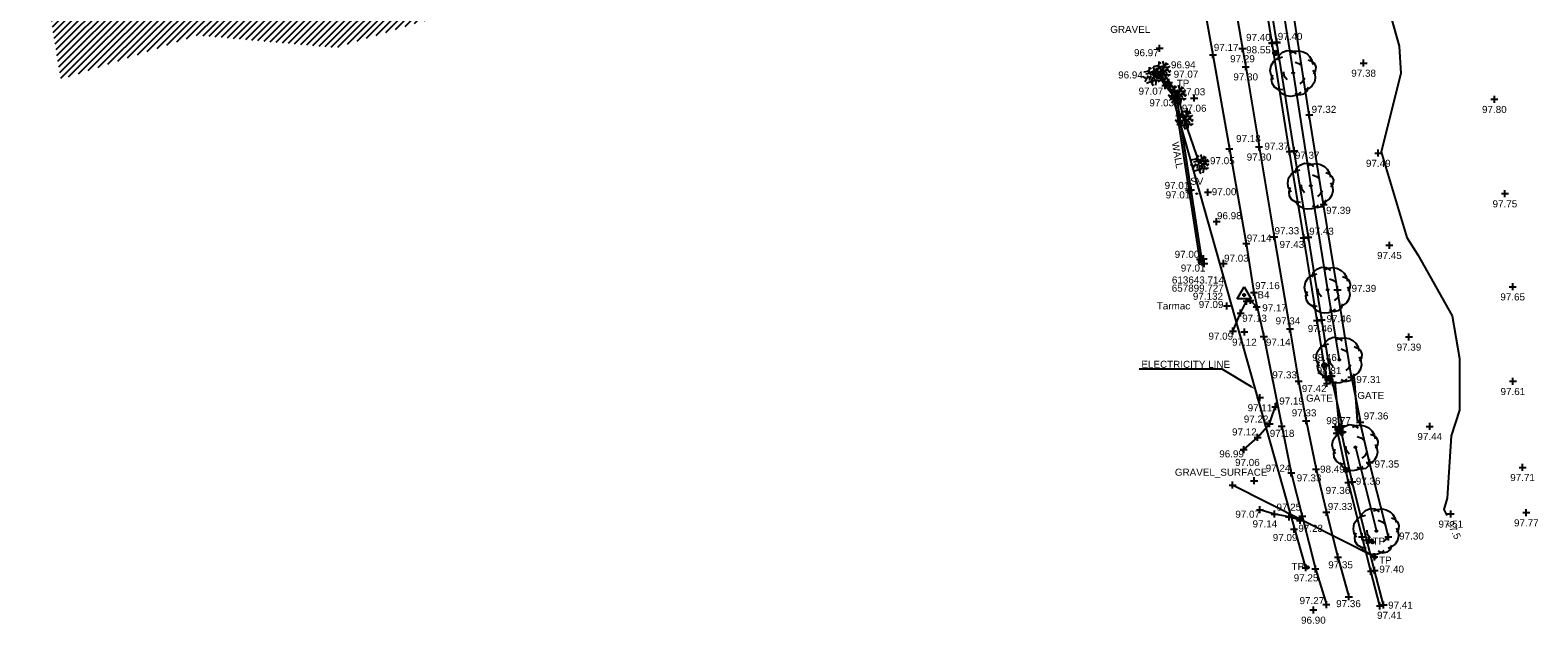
# Model space of a CAD drawing. Header units: metres. Extents: x 610185 to 614128, y 655663 to 660921.
# Tile 81 of 94: x 613515 to 613675, y 657865 to 657928. Entities that reach past the tile are written whole.
import ezdxf
from ezdxf import colors
from ezdxf.entities.mleader import LeaderData, LeaderLine
from ezdxf.enums import TextEntityAlignment as Align
from ezdxf.math import Vec2, Vec3

# ---------------------------------------------------------------- set-up
doc = ezdxf.new("R2010")
doc.units = ezdxf.units.M
doc.header["$MEASUREMENT"] = 0
doc.linetypes.add('CENTER', pattern=[50.8, 31.75, -6.35, 6.35, -6.35])
doc.linetypes.add('DASHED', pattern=[19.05, 12.7, -6.35])
for name, color, linetype in [('3D_FENCE_ELEVATION', 7, 'Continuous'), ('3D_FENCE_LINE', 7, 'FENCELINE1'), ('3D_FENCE_SYMBOL', 7, 'Continuous'), ('3D_WALL_ELEVATION', 7, 'Continuous'), ('3D_WALL_LINE', 7, 'Continuous'), ('3D_WALL_SYMBOL', 7, 'Continuous'), ('BUILDING_HATCH', 252, 'Continuous'), ('CONTOUR_ELEVATION', 56, 'Continuous'), ('CONTOUR_MJR', 34, 'Continuous'), ('CONTOUR_MJR_LABELS', 56, 'Continuous'), ('CONTOUR_SYMBOL', 56, 'Continuous'), ('CONTROL_ID', 1, 'Continuous'), ('CONTROL_SYMBOL', 1, 'Continuous'), ('CONTROL_XYZ', 1, 'Continuous'), ('DETAIL_DES', 250, 'Continuous'), ('GATE_CODE', 251, 'Continuous'), ('GATE_SYMBOL', 251, 'Continuous'), ('HEDGE_LINE', 93, 'Continuous'), ('HEDGE_SYMBOL', 93, 'Continuous'), ('HELP_POINT', 250, 'Continuous'), ('METAL_SPOTHEIGHT_ELEVATION', 250, 'Continuous'), ('METAL_SPOTHEIGHT_SYMBOL', 250, 'Continuous'), ('OVERHEAD_WIRE_LINE', 20, 'OVERHEADWIRE'), ('OVERHEAD_WIRE_SYMBOL', 20, 'CENTER'), ('ROAD_ELEVATION', 7, 'Continuous'), ('ROAD_LINE', 7, 'Continuous'), ('ROAD_SYMBOL', 7, 'Continuous'), ('STOP_VALVE_CODE', 142, 'Continuous'), ('STOP_VALVE_SYMBOL', 142, 'Continuous'), ('SURFACE_CHANGE_ELEVATION', 42, 'Continuous'), ('SURFACE_CHANGE_LINE', 42, 'Continuous'), ('SURFACE_CHANGE_SYMBOL', 42, 'Continuous'), ('TELEGRAPH_POLE_CODE', 252, 'Continuous'), ('TELEGRAPH_POLE_SYMBOL', 252, 'Continuous'), ('TEXTS', 7, 'Continuous'), ('TOP_OF_WALL_ELEVATION', 211, 'Continuous'), ('TREELINE_LINE', 93, 'DASHED'), ('TREELINE_SYMBOL', 93, 'Continuous'), ('WALL_TOP_SYMBOL', 211, 'Continuous'), ('WHITE_LINE_DASHED_ELEVATION', 254, 'Continuous'), ('WHITE_LINE_DASHED_LINE', 254, 'DASHED'), ('WHITE_LINE_DASHED_SYMBOL', 254, 'Continuous')]:
    doc.layers.add(name, color=color, linetype=linetype)
doc.styles.add('REGULAR', font='swissl.ttf')
doc.linetypes.add('FENCELINE1', pattern='A,6.35,-2.54,[133,ltypeshp.shx,S=2.54,R=0,X=-2.54,Y=0],-2.54,25.4', length=36.83)
doc.linetypes.add('OVERHEADWIRE', pattern='A,17,-1.387305,["OHW",REGULAR,S=1,R=0,X=0,Y=-0.5],-4.612695,17', length=40)

# ---------------------------------------------------------------- blocks, each defined once
blk = doc.blocks.new('S061')
at = {"color": 0, "linetype": 'Continuous'}
for p, q in [((-0.5, 0), (0.5, 0)), ((0, -0.5), (0, 0.5))]:
    blk.add_line(p, q, dxfattribs=at)
blk = doc.blocks.new('GATE2')
at = {"color": 0, "linetype": 'Continuous'}
for p, q in [((-0.04, 0.5), (0.04, -0.5)), ((-0.04, -0.5), (0.04, 0.5)), ((0.04, 0.5), (-0.04, 0.5)), ((0.04, -0.5), (-0.04, -0.5))]:
    blk.add_line(p, q, dxfattribs=at)
blk = doc.blocks.new('019')
at = {"color": 0, "linetype": 'Continuous'}
for p, q in [((-0.33, 0.27), (-0.3, 0.37)), ((-0.33, 0.31), (-0.23, 0.34)), ((-0.3, 0.37), (-0.23, 0.44)), ((-0.23, 0.44), (-0.13, 0.48)), ((-0.13, 0.48), (-0.03, 0.47)), ((-0.06, 0.43), (0.02, 0.46)), ((-0.03, 0.47), (0.06, 0.41)), ((0.02, 0.46), (0.12, 0.47)), ((0.12, 0.47), (0.21, 0.45)), ((0.21, 0.45), (0.29, 0.41)), ((0.29, 0.41), (0.35, 0.35)), ((0.35, 0.35), (0.4, 0.27)), ((-0.49, 0.05), (-0.47, 0.16)), ((-0.47, -0.05), (-0.49, 0.05)), ((-0.47, 0.16), (-0.41, 0.25)), ((-0.41, 0.25), (-0.33, 0.31)), ((-0.19, -0.07), (-0.2, 0.02)), ((0.04, 0.23), (0.12, 0.2)), ((0.12, 0.2), (0.18, 0.15)), ((0.32, 0.28), (0.39, 0.25)), ((0.39, 0.25), (0.45, 0.2)), ((0.4, 0.27), (0.42, 0.18)), ((0.42, 0.06), (0.46, -0.02)), ((0.47, 0.04), (0.43, -0.03)), ((0.45, 0.2), (0.48, 0.12)), ((0.48, 0.12), (0.47, 0.04)), ((-0.42, -0.14), (-0.47, -0.05)), ((-0.46, -0.13), (-0.43, -0.04)), ((-0.45, -0.22), (-0.46, -0.13)), ((-0.4, -0.3), (-0.45, -0.22)), ((-0.32, -0.35), (-0.4, -0.3)), ((-0.13, -0.15), (-0.19, -0.07)), ((0.2, -0.18), (0.14, -0.23)), ((0.24, -0.11), (0.2, -0.18)), ((0.32, -0.3), (0.29, -0.39)), ((0.4, -0.28), (0.33, -0.33)), ((0.45, -0.2), (0.4, -0.28)), ((0.47, -0.11), (0.45, -0.2)), ((0.46, -0.02), (0.47, -0.11)), ((-0.28, -0.4), (-0.32, -0.33)), ((-0.22, -0.36), (-0.32, -0.35)), ((-0.22, -0.45), (-0.28, -0.4)), ((-0.14, -0.49), (-0.22, -0.45)), ((-0.06, -0.5), (-0.14, -0.49)), ((0.02, -0.49), (-0.06, -0.5)), ((0.1, -0.46), (0.02, -0.49)), ((0.13, -0.47), (0.04, -0.43)), ((0.16, -0.41), (0.1, -0.46)), ((0.22, -0.45), (0.13, -0.47)), ((0.29, -0.39), (0.22, -0.45)), ((0.33, -0.33), (0.25, -0.37))]:
    blk.add_line(p, q, dxfattribs=at)
blk = doc.blocks.new('S028')
at = {"color": 0, "linetype": 'Continuous'}
for p, q in [((-0.5, 0), (-0.48, 0.13)), ((-0.48, -0.13), (-0.5, 0)), ((-0.48, 0.13), (-0.43, 0.25)), ((-0.43, 0.25), (-0.35, 0.35)), ((-0.35, 0.35), (-0.25, 0.43)), ((-0.25, 0.43), (-0.13, 0.48)), ((-0.13, 0.48), (0, 0.5)), ((0, 0.5), (0.13, 0.48)), ((0.13, 0.48), (0.25, 0.43)), ((0.25, 0.43), (0.35, 0.35)), ((0.35, 0.35), (0.43, 0.25)), ((0.43, 0.25), (0.48, 0.13)), ((0.48, 0.13), (0.5, 0)), ((0.5, 0), (0.48, -0.13)), ((-0.43, -0.25), (-0.48, -0.13)), ((-0.35, -0.35), (-0.43, -0.25)), ((-0.25, -0.43), (-0.35, -0.35)), ((-0.13, -0.48), (-0.25, -0.43)), ((0, -0.5), (-0.13, -0.48)), ((0.13, -0.48), (0, -0.5)), ((0.25, -0.43), (0.13, -0.48)), ((0.35, -0.35), (0.25, -0.43)), ((0.43, -0.25), (0.35, -0.35)), ((0.48, -0.13), (0.43, -0.25))]:
    blk.add_line(p, q, dxfattribs=at)
blk = doc.blocks.new('S031')
at = {"color": 0}
for p, q in [((-0.5, 0), (-0.48, 0.13)), ((-0.48, -0.13), (-0.5, 0)), ((-0.48, 0.13), (-0.43, 0.25)), ((-0.43, 0.25), (-0.35, 0.35)), ((-0.35, 0.35), (-0.25, 0.43)), ((-0.3, 0), (-0.28, 0.11)), ((-0.28, -0.11), (-0.3, 0)), ((-0.28, 0.11), (-0.21, 0.21)), ((-0.25, 0.43), (-0.13, 0.48)), ((-0.21, 0.21), (-0.11, 0.28)), ((-0.13, 0.48), (0, 0.5)), ((-0.11, 0.28), (0, 0.3)), ((0, 0.5), (0.13, 0.48)), ((0, 0.3), (0.11, 0.28)), ((0.11, 0.28), (0.21, 0.21)), ((0.13, 0.48), (0.25, 0.43)), ((0.21, 0.21), (0.28, 0.11)), ((0.25, 0.43), (0.35, 0.35)), ((0.28, 0.11), (0.3, 0)), ((0.3, 0), (0.28, -0.11)), ((0.35, 0.35), (0.43, 0.25)), ((0.43, 0.25), (0.48, 0.13)), ((0.48, 0.13), (0.5, 0)), ((0.5, 0), (0.48, -0.13)), ((-0.43, -0.25), (-0.48, -0.13)), ((-0.35, -0.35), (-0.43, -0.25)), ((-0.25, -0.43), (-0.35, -0.35)), ((-0.21, -0.21), (-0.28, -0.11)), ((-0.13, -0.48), (-0.25, -0.43)), ((-0.11, -0.28), (-0.21, -0.21)), ((0, -0.5), (-0.13, -0.48)), ((0, -0.3), (-0.11, -0.28)), ((0.11, -0.28), (0, -0.3)), ((0.13, -0.48), (0, -0.5)), ((0.21, -0.21), (0.11, -0.28)), ((0.25, -0.43), (0.13, -0.48)), ((0.28, -0.11), (0.21, -0.21)), ((0.35, -0.35), (0.25, -0.43)), ((0.43, -0.25), (0.35, -0.35)), ((0.48, -0.13), (0.43, -0.25))]:
    blk.add_line(p, q, dxfattribs=at)
blk = doc.blocks.new('S049')
at = {"color": 0}
for p, q in [((-0.5, 0), (-0.25, 0.43)), ((-0.25, -0.43), (-0.5, 0)), ((-0.3, 0), (-0.29, 0.08)), ((-0.29, -0.08), (-0.3, 0)), ((-0.29, 0.08), (-0.26, 0.15)), ((-0.26, 0.15), (-0.2, 0.22)), ((-0.25, 0.43), (0.25, 0.43)), ((-0.2, 0.22), (-0.15, 0.26)), ((-0.15, 0.26), (-0.08, 0.29)), ((0, 0.15), (-0.15, 0)), ((-0.15, 0), (-0.13, 0.08)), ((-0.13, -0.08), (-0.15, 0)), ((-0.15, 0), (0, -0.15)), ((-0.15, 0), (0.15, 0)), ((-0.13, 0.08), (-0.08, 0.13)), ((0.08, 0.13), (-0.13, -0.08)), ((-0.13, 0.08), (0.08, -0.13)), ((-0.08, 0.29), (0, 0.3)), ((-0.08, 0.13), (0, 0.15)), ((0.13, -0.08), (-0.08, 0.13)), ((-0.08, -0.13), (0.13, 0.08)), ((0, 0.3), (0.08, 0.29)), ((0, 0.15), (0.08, 0.13)), ((0, -0.15), (0, 0.15)), ((0.15, 0), (0, 0.15)), ((0, -0.15), (0.15, 0)), ((0.08, 0.29), (0.15, 0.26)), ((0.08, 0.13), (0.13, 0.08)), ((0.13, 0.08), (0.15, 0)), ((0.15, 0), (0.13, -0.08)), ((0.15, 0.26), (0.2, 0.22)), ((0.2, 0.22), (0.26, 0.15)), ((0.25, 0.43), (0.5, 0)), ((0.5, 0), (0.25, -0.43)), ((0.26, 0.15), (0.29, 0.08)), ((0.29, 0.08), (0.3, 0)), ((0.3, 0), (0.29, -0.08)), ((-0.26, -0.15), (-0.29, -0.08)), ((-0.2, -0.22), (-0.26, -0.15)), ((0.25, -0.43), (-0.25, -0.43)), ((-0.15, -0.26), (-0.2, -0.22)), ((-0.08, -0.29), (-0.15, -0.26)), ((-0.08, -0.13), (-0.13, -0.08)), ((0, -0.15), (-0.08, -0.13)), ((0, -0.3), (-0.08, -0.29)), ((0.08, -0.13), (0, -0.15)), ((0.08, -0.29), (0, -0.3)), ((0.13, -0.08), (0.08, -0.13)), ((0.15, -0.26), (0.08, -0.29)), ((0.2, -0.22), (0.15, -0.26)), ((0.26, -0.15), (0.2, -0.22)), ((0.29, -0.08), (0.26, -0.15))]:
    blk.add_line(p, q, dxfattribs=at)
blk = doc.blocks.new('042')
at = {"color": 0, "linetype": 'Continuous'}
for p, q in [((-0.5, 0), (-0.48, 0.13)), ((-0.48, -0.13), (-0.5, 0)), ((-0.5, 0), (0.5, 0)), ((-0.48, 0.13), (-0.43, 0.25)), ((-0.43, 0.25), (-0.35, 0.35)), ((-0.35, 0.35), (-0.25, 0.43)), ((-0.25, 0.43), (-0.13, 0.48)), ((-0.13, 0.48), (0, 0.5)), ((0, 0.5), (0.13, 0.48)), ((0, -0.5), (0, 0.5)), ((0.13, 0.48), (0.25, 0.43)), ((0.25, 0.43), (0.35, 0.35)), ((0.35, 0.35), (0.43, 0.25)), ((0.43, 0.25), (0.48, 0.13)), ((0.48, 0.13), (0.5, 0)), ((0.5, 0), (0.48, -0.13)), ((-0.43, -0.25), (-0.48, -0.13)), ((-0.35, -0.35), (-0.43, -0.25)), ((-0.25, -0.43), (-0.35, -0.35)), ((-0.13, -0.48), (-0.25, -0.43)), ((0, -0.5), (-0.13, -0.48)), ((0.13, -0.48), (0, -0.5)), ((0.25, -0.43), (0.13, -0.48)), ((0.35, -0.35), (0.25, -0.43)), ((0.43, -0.25), (0.35, -0.35)), ((0.48, -0.13), (0.43, -0.25))]:
    blk.add_line(p, q, dxfattribs=at)
blk = doc.blocks.new('092')
at = {"color": 0, "linetype": 'Continuous'}
for p, q in [((-0.23, 0.25), (-0.46, 0.21)), ((-0.13, 0.13), (-0.34, 0.1)), ((-0.2, -0.08), (-0.28, 0.01)), ((-0.04, 0.03), (-0.26, 0.29)), ((-0.17, 0.18), (-0.15, 0.48)), ((-0.16, 0.35), (-0.04, 0.44)), ((-0.1, 0.1), (-0.09, 0.24)), ((0.05, 0.08), (-0.01, 0.28)), ((0.03, 0.05), (0.26, 0.43)), ((0.14, 0.24), (0.04, 0.5)), ((0.06, 0), (0.37, 0.07)), ((0.1, 0.17), (0.33, 0.2)), ((0.14, 0.02), (0.28, -0.16)), ((0.2, 0.33), (0.34, 0.37)), ((0.2, 0.04), (0.43, 0.25)), ((0.28, 0.05), (0.42, -0.1)), ((0.37, -0.05), (0.47, 0.01)), ((-0.32, -0.12), (-0.5, -0.03)), ((-0.4, -0.08), (-0.46, -0.13)), ((-0.32, -0.12), (-0.4, -0.3)), ((-0.05, -0.02), (-0.32, -0.12)), ((-0.04, -0.29), (-0.31, -0.4)), ((-0.14, -0.06), (-0.15, -0.24)), ((-0.01, -0.06), (-0.05, -0.36)), ((-0.05, -0.36), (0.05, -0.5)), ((-0.03, -0.21), (0.06, -0.33)), ((0.04, -0.05), (0.18, -0.3)), ((0.09, -0.14), (0.08, -0.25)), ((0.14, -0.23), (0.46, -0.21)), ((0.18, -0.3), (0.16, -0.48)), ((0.31, -0.22), (0.36, -0.3))]:
    blk.add_line(p, q, dxfattribs=at)
blk = doc.blocks.new('036')
at = {"color": 0, "linetype": 'Continuous'}
for p, q in [((-0.5, -0.29), (0, 0.58)), ((-0.08, 0), (0.06, 0.06)), ((-0.08, 0), (-0.07, 0.03)), ((-0.07, -0.03), (-0.08, 0)), ((0.08, 0), (-0.08, 0)), ((0.06, -0.06), (-0.08, 0)), ((-0.07, 0.03), (-0.06, 0.06)), ((0, 0.08), (-0.06, -0.06)), ((-0.06, 0.06), (-0.03, 0.07)), ((0, -0.08), (-0.06, 0.06)), ((-0.06, 0.06), (0.06, 0.06)), ((-0.06, -0.06), (-0.06, 0.06)), ((-0.06, 0.06), (0.08, 0)), ((0.08, 0), (-0.06, -0.06)), ((-0.03, 0.07), (0, 0.08)), ((0, 0.58), (0.5, -0.29)), ((0, 0.08), (0.03, 0.07)), ((0, -0.08), (0, 0.08)), ((0.06, -0.06), (0, 0.08)), ((0.06, 0.06), (0, -0.08)), ((0.03, 0.07), (0.06, 0.06)), ((0.06, 0.06), (0.07, 0.03)), ((0.06, 0.06), (0.06, -0.06)), ((0.07, 0.03), (0.08, 0)), ((0.08, 0), (0.07, -0.03)), ((0.5, -0.29), (-0.5, -0.29)), ((-0.06, -0.06), (-0.07, -0.03)), ((-0.03, -0.07), (-0.06, -0.06)), ((-0.06, -0.06), (0.06, -0.06)), ((0, -0.08), (-0.03, -0.07)), ((0.03, -0.07), (0, -0.08)), ((0.06, -0.06), (0.03, -0.07)), ((0.07, -0.03), (0.06, -0.06))]:
    blk.add_line(p, q, dxfattribs=at)

msp = doc.modelspace()

# ---------------------------------------------------------------- hatches: boundary and pattern name
at = {"layer": 'BUILDING_HATCH'}
h = msp.add_hatch(dxfattribs=at)
h.set_pattern_fill('ANSI31', color=256, scale=4)
h.paths.add_polyline_path([(613515.94, 657934.74), (613514.63, 657942.63), (613544.28, 657947.54), (613574.91, 657952.6), (613575.46, 657949.08), (613577.63, 657936.11), (613578.48, 657931.45), (613562.74, 657930.8), (613547.19, 657926.03), (613532.45, 657927.35), (613517.9, 657922.64)])
h.paths.add_polyline_path([(613545.88, 657941.22), (613550.89, 657941.97), (613550.72, 657943.14), (613545.71, 657942.39)], flags=24)

# ---------------------------------------------------------------- linework, layer by layer
at = {"layer": '3D_FENCE_LINE'}
for points in [[(613655.12, 657890.99, 97.31), (613653.64, 657900.28, 97.39), (613652.16, 657909.35, 97.39), (613650.64, 657918.89, 97.32), (613649.13, 657928.53, 97.38), (613647.73, 657937.78, 97.37), (613646.21, 657947.01, 97.34), (613644.64, 657955.67, 97.26), (613642.6, 657966.91, 97.24), (613640.44, 657978.11, 97.38), (613638.05, 657990.03, 97.33), (613635.9, 658000.16, 97.39), (613633.59, 658011.29, 97.3), (613631.35, 658022.05, 97.17), (613629.03, 658032.95, 97.05), (613626.85, 658043.67, 97.1), (613625.31, 658051.01, 96.99), (613624.77, 658054.04, 97.22)], [(613659.06, 657873.99, 97.3), (613657.05, 657881.92, 97.35), (613656.05, 657886.18, 97.36)]]:
    msp.add_polyline3d(points, dxfattribs=at)
at = {"layer": '3D_WALL_LINE'}
for p, q in [((613639.41, 657903.58, 97), (613638.87, 657903.5, 97)), ((613638.94, 657902.99, 97.01), (613638.87, 657903.5, 97)), ((613638.94, 657902.99, 97.01), (613639.48, 657903.06, 97.01)), ((613639.48, 657903.06, 97.01), (613639.41, 657903.58, 97)), ((613653.01, 657891.12, 97.45), (613652.38, 657890.99, 97.45)), ((613652.52, 657890.31, 97.42), (613652.38, 657890.99, 97.45)), ((613652.52, 657890.31, 97.42), (613653.15, 657890.44, 97.42)), ((613653.15, 657890.44, 97.42), (613653.01, 657891.12, 97.45)), ((613653.44, 657885.69, 97.39), (613654.08, 657885.81, 97.39)), ((613653.57, 657885.03, 97.42), (613653.44, 657885.69, 97.39)), ((613654.2, 657885.15, 97.42), (613654.08, 657885.81, 97.39)), ((613653.57, 657885.03, 97.42), (613654.2, 657885.15, 97.42))]:
    msp.add_line(p, q, dxfattribs=at)
for points in [[(613646.7, 657926.5, 97.39), (613645.21, 657935.68, 97.42), (613643.6, 657945.92, 97.39), (613643.22, 657947.98, 97.42)], [(613647.19, 657926.58, 97.39), (613645.7, 657935.76, 97.42), (613644.09, 657946.01, 97.39), (613643.73, 657948.03, 97.42)], [(613652.45, 657891, 97.45), (613651.48, 657896.99, 97.46), (613650.05, 657905.8, 97.43), (613648.55, 657914.98, 97.37), (613646.7, 657926.5, 97.39)], [(613652.94, 657891.1, 97.45), (613651.97, 657897.07, 97.46), (613650.55, 657905.88, 97.43), (613649.04, 657915.06, 97.37), (613647.19, 657926.58, 97.39)], [(613639.02, 657903.52, 97), (613637.87, 657910.86, 97.01), (613636.35, 657920.7, 97.03), (613635.33, 657922, 97.07), (613634.66, 657923.06, 96.94)], [(613639.23, 657903.56, 97), (613638.08, 657910.9, 97.01), (613636.56, 657920.79, 97.03), (613635.51, 657922.12, 97.07), (613634.85, 657923.18, 96.94)], [(613658.16, 657866.65, 97.41), (613657.2, 657870.33, 97.4), (613656.26, 657874.01, 97.4), (613656.27, 657874.01, 97.38), (613654.81, 657879.77, 97.36), (613653.68, 657885.05, 97.39)], [(613658.54, 657866.75, 97.41), (613657.58, 657870.43, 97.4), (613656.77, 657873.64, 97.4), (613656.77, 657873.64, 97.38), (613655.2, 657879.86, 97.36), (613654.07, 657885.13, 97.39)]]:
    msp.add_polyline3d(points, dxfattribs=at)
at = {"layer": 'CONTOUR_MJR'}
msp.add_polyline3d([(613658.35, 657932.77, 97.5), (613660.21, 657926.18, 97.5), (613660.39, 657923.29, 97.5), (613658.27, 657914.95, 97.5), (613658.36, 657914.69, 97.5), (613661.03, 657905.85, 97.5), (613662.2, 657903.98, 97.5), (613665.84, 657897.49, 97.5), (613666.6, 657892.97, 97.5), (613666.61, 657887.46, 97.5), (613665.72, 657884.75, 97.5), (613665.29, 657878.12, 97.5), (613664.96, 657876.9, 97.5), (613665.27, 657876.28, 97.5)], dxfattribs=at)
at = {"layer": 'HEDGE_LINE'}
msp.add_polyline3d([(613639.02, 657913.65, 99.7), (613637.39, 657918.36, 98.59), (613636.64, 657921.03, 98.56), (613634.98, 657923.58, 97.84), (613633.96, 657923, 97.83)], dxfattribs=at)
at = {"layer": 'OVERHEAD_WIRE_LINE'}
for p, q in [((613650.26, 657870.71, 103.64), (613635.72, 657922.32, 103.18)), ((613657.56, 657871.87, 105.05), (613642.49, 657879.51, 103.11))]:
    msp.add_line(p, q, dxfattribs=at)
at = {"layer": 'ROAD_LINE'}
for points in [[(613616.3, 658052.47, 97.03), (613618.51, 658042.46, 97.07), (613620.29, 658033.23, 97.14), (613622.13, 658023.43, 97.11), (613623.44, 658016.62, 97.08), (613624.53, 658011.08, 97.14), (613626.27, 658004.17, 97.21), (613628.35, 657994.53, 97.32), (613630.25, 657984.76, 97.35), (613632.09, 657974.93, 97.32), (613633.82, 657965.1, 97.28), (613634.27, 657960.17, 97.24), (613635.11, 657954.79, 97.19), (613636.85, 657945.3, 97.2), (613638.62, 657935.14, 97.2), (613640.4, 657925.27, 97.17)], [(613640.4, 657925.27, 97.17), (613642.15, 657915.27, 97.18), (613643.94, 657905.2, 97.14), (613644.76, 657899.99, 97.16), (613645.81, 657895.32, 97.14), (613647.71, 657885.76, 97.18), (613648.72, 657880.8, 97.24), (613649.89, 657876.18, 97.24), (613651.3, 657870.59, 97.25), (613652.46, 657866.79, 97.27)]]:
    msp.add_polyline3d(points, dxfattribs=at)
at = {"layer": 'SURFACE_CHANGE_LINE'}
for points in [[(613642.52, 657895.89, 97.09), (613643.34, 657897.79, 97.13), (613643.98, 657899.05, 97.12), (613644.38, 657899.15, 97.13), (613645.13, 657898.36, 97.18)], [(613643.68, 657883.28, 96.99), (613645.14, 657884.57, 97.12), (613646.41, 657886.02, 97.22), (613647.2, 657888.31, 97.18)], [(613650.03, 657875.65, 97.22), (613648.49, 657876.11, 97.25), (613646.96, 657876.42, 97.14), (613645.39, 657876.88, 97.07)]]:
    msp.add_polyline3d(points, dxfattribs=at)
at = {"layer": 'TREELINE_LINE'}
msp.add_line((613655.54, 657883.53, 97.36), (613657.78, 657874.61, 97.36), dxfattribs=at)
msp.add_polyline3d([(613625.05, 658046.95, 97.05), (613626.8, 658038.78, 97.05), (613629.36, 658026.44, 97.07), (613631.99, 658014.41, 97.26), (613634.2, 658003.08, 97.35), (613636.56, 657991.74, 97.31), (613639, 657980.06, 97.31), (613641, 657969.43, 97.15), (613643.05, 657958.61, 97.23), (613645.44, 657945.47, 97.26), (613647.31, 657933.47, 97.28), (613648.93, 657923.34, 97.31), (613650.8, 657911.34, 97.29), (613652.59, 657900.28, 97.36), (613653.83, 657892.83, 97.3)], dxfattribs=at)
at = {"layer": 'WHITE_LINE_DASHED_LINE'}
for points in [[(613607.66, 658103.29, 96.91), (613607.73, 658103.03, 96.91), (613609.92, 658093.68, 96.89), (613612.21, 658083.69, 96.89), (613614.47, 658073.41, 96.92), (613616.64, 658063.19, 97), (613618.83, 658053.14, 97.08), (613621.04, 658042.85, 97.14), (613622.94, 658033.88, 97.18), (613625.01, 658024.15, 97.18), (613627.09, 658014.48, 97.24), (613629.14, 658004.53, 97.3), (613631.01, 657995.2, 97.34), (613632.95, 657985.28, 97.39), (613634.72, 657975.49, 97.39), (613636.44, 657965.53, 97.35), (613638.3, 657955.52, 97.28), (613640.02, 657945.85, 97.28), (613641.84, 657935.78, 97.31), (613643.54, 657925.93, 97.29)], [(613643.54, 657925.93, 97.29), (613643.88, 657924, 97.3), (613645.3, 657915.48, 97.3), (613646.91, 657905.91, 97.33), (613648.58, 657896.12, 97.34), (613649.5, 657890.57, 97.33), (613650.31, 657886.35, 97.33), (613651.36, 657881.21, 97.33), (613652.46, 657876.61, 97.33), (613653.69, 657871.85, 97.35), (613654.85, 657867.62, 97.36)]]:
    msp.add_polyline3d(points, dxfattribs=at)

# ---------------------------------------------------------------- block references
at = {"layer": '3D_FENCE_SYMBOL', "xscale": 0.75, "yscale": 0.75, "zscale": 0.75}
for p in [(613650.64, 657918.89, 97.32), (613652.16, 657909.35, 97.39), (613653.64, 657900.28, 97.39), (613655.12, 657890.99, 97.31), (613656.05, 657886.18, 97.36), (613657.05, 657881.92, 97.35), (613659.06, 657873.99, 97.3), (613657.01, 657873.68, 97.38)]:
    msp.add_blockref('S061', p, dxfattribs=at)
at = {"layer": '3D_WALL_SYMBOL', "xscale": 0.75, "yscale": 0.75, "zscale": 0.75}
for p in [(613647.18, 657926.61, 97.4), (613646.69, 657926.53, 97.4), (613646.7, 657926.5, 97.39), (613647.19, 657926.58, 97.39), (613634.66, 657923.06, 96.94), (613634.85, 657923.18, 96.94), (613635.33, 657922, 97.07), (613635.51, 657922.12, 97.07), (613636.35, 657920.7, 97.03), (613636.56, 657920.79, 97.03), (613648.55, 657914.98, 97.37), (613649.04, 657915.06, 97.37), (613637.87, 657910.86, 97.01), (613638.08, 657910.9, 97.01), (613650.05, 657905.8, 97.43), (613650.55, 657905.88, 97.43), (613639.02, 657903.52, 97), (613639.23, 657903.56, 97), (613639.41, 657903.58, 97), (613639.48, 657903.06, 97.01), (613651.48, 657896.99, 97.46), (613651.97, 657897.07, 97.46), (613652.38, 657890.99, 97.45), (613652.45, 657891.02, 97.45), (613652.52, 657890.31, 97.42), (613652.94, 657891.1, 97.45), (613653.01, 657891.12, 97.45), (613653.15, 657890.44, 97.42), (613653.44, 657885.69, 97.39), (613653.57, 657885.03, 97.42), (613653.69, 657885.03, 97.39), (613654.08, 657885.81, 97.39), (613654.08, 657885.11, 97.39), (613654.2, 657885.15, 97.42), (613654.81, 657879.77, 97.36), (613655.2, 657879.86, 97.36), (613656.26, 657874.01, 97.4), (613656.27, 657874.01, 97.38), (613656.77, 657873.64, 97.4), (613656.77, 657873.64, 97.38), (613657.2, 657870.33, 97.4), (613657.58, 657870.43, 97.4), (613658.16, 657866.65, 97.41), (613658.54, 657866.75, 97.41)]:
    msp.add_blockref('S061', p, dxfattribs=at)
at = {"layer": 'CONTOUR_SYMBOL', "xscale": 0.75, "yscale": 0.75, "zscale": 0.75}
for p in [(613656.42, 657924.39, 97.38), (613670.32, 657920.54, 97.8), (613657.98, 657914.81, 97.49), (613671.44, 657910.5, 97.75), (613659.16, 657905.01, 97.45), (613672.27, 657900.6, 97.65), (613643.74, 657895.79, 97.12), (613661.24, 657895.26, 97.39), (613672.29, 657890.54, 97.61), (613645.4, 657888.81, 97.11), (613663.45, 657885.75, 97.44), (613673.32, 657881.39, 97.71), (613665.69, 657876.44, 97.51), (613673.72, 657876.57, 97.77), (613649.03, 657874.81, 97.09), (613651.08, 657866.22, 96.9)]:
    msp.add_blockref('S061', p, dxfattribs=at)
at = {"layer": 'CONTROL_SYMBOL', "xscale": 1.5, "yscale": 1.5, "zscale": 1.5}
msp.add_blockref('036', (613643.71, 657899.73, 97.13), dxfattribs=at)
at = {"layer": 'GATE_SYMBOL', "xscale": 3.5, "yscale": 4.5, "zscale": 3.5}
for p, rotation in [((613653.6, 657888.17, 97.33), 8.98653989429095), ((613655.61, 657888.58, 97.3), 7.902490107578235)]:
    msp.add_blockref('GATE2', p, dxfattribs=dict(at, rotation=rotation))
at = {"layer": 'HEDGE_SYMBOL', "xscale": 2, "yscale": 2, "zscale": 2}
for p in [(613633.96, 657923, 97.83), (613634.98, 657923.58, 97.84), (613636.64, 657921.03, 98.56), (613637.39, 657918.36, 98.59), (613639.02, 657913.65, 99.7)]:
    msp.add_blockref('092', p, dxfattribs=at)
at = {"layer": 'HELP_POINT', "xscale": 0.75, "yscale": 0.75, "zscale": 0.75}
msp.add_blockref('S061', (613637.65, 657919.22, 97.05), dxfattribs=at)
at = {"layer": 'METAL_SPOTHEIGHT_SYMBOL', "xscale": 0.75, "yscale": 0.75, "zscale": 0.75}
for p in [(613634.72, 657925.96, 96.97), (613638.4, 657920.67, 97.06), (613639.62, 657913.94, 97.05), (613639.86, 657910.64, 97), (613640.78, 657907.52, 96.98), (613641.52, 657903.07, 97.03), (613641.89, 657898.56, 97.09), (613644.78, 657879.97, 97.06)]:
    msp.add_blockref('S061', p, dxfattribs=at)
at = {"layer": 'OVERHEAD_WIRE_SYMBOL', "xscale": 0.75, "yscale": 0.75, "zscale": 0.75}
for p in [(613635.72, 657922.32, 103.18), (613642.49, 657879.51, 103.11), (613650.26, 657870.71, 103.64), (613657.56, 657871.87, 105.05)]:
    msp.add_blockref('S061', p, dxfattribs=at)
at = {"layer": 'ROAD_SYMBOL', "xscale": 0.75, "yscale": 0.75, "zscale": 0.75}
for p in [(613640.4, 657925.27, 97.17), (613642.15, 657915.27, 97.18), (613643.94, 657905.2, 97.14), (613644.76, 657899.99, 97.16), (613645.81, 657895.32, 97.14), (613647.71, 657885.76, 97.18), (613648.72, 657880.8, 97.24), (613649.89, 657876.18, 97.24), (613651.3, 657870.59, 97.25), (613652.46, 657866.79, 97.27)]:
    msp.add_blockref('S061', p, dxfattribs=at)
at = {"layer": 'STOP_VALVE_SYMBOL', "xscale": 0.1, "yscale": 0.1, "zscale": 0.1}
msp.add_blockref('S049', (613638.68, 657910.49, 97.1), dxfattribs=at)
at = {"layer": 'SURFACE_CHANGE_SYMBOL', "xscale": 0.75, "yscale": 0.75, "zscale": 0.75}
for p in [(613643.34, 657897.79, 97.13), (613643.98, 657899.05, 97.12), (613644.38, 657899.15, 97.13), (613645.04, 657898.45, 97.17), (613642.52, 657895.89, 97.09), (613647.04, 657887.84, 97.19), (613646.41, 657886.02, 97.22), (613645.14, 657884.57, 97.12), (613643.68, 657883.28, 96.99), (613645.39, 657876.88, 97.07), (613646.96, 657876.42, 97.14), (613648.49, 657876.11, 97.25), (613649.67, 657875.75, 97.23)]:
    msp.add_blockref('S061', p, dxfattribs=at)
at = {"layer": 'TELEGRAPH_POLE_SYMBOL', "xscale": 0.3, "yscale": 0.3, "zscale": 0.3}
for p in [(613635.61, 657922.24, 97.17), (613657.26, 657873.6, 97.52), (613657.36, 657873.42, 99.53), (613650.44, 657870.75, 97.05), (613657.63, 657871.84, 99.54)]:
    msp.add_blockref('S031', p, dxfattribs=at)
at = {"layer": 'TREELINE_SYMBOL'}
for name, p, xscale, yscale, zscale in [('019', (613648.93, 657923.34, 97.31), 5, 5, 5), ('S028', (613648.93, 657923.34, 97.31), 0.2, 0.2, 0.2), ('019', (613650.8, 657911.34, 97.29), 5, 5, 5), ('S028', (613650.8, 657911.34, 97.29), 0.2, 0.2, 0.2), ('019', (613652.59, 657900.28, 97.36), 5, 5, 5), ('S028', (613652.59, 657900.28, 97.36), 0.2, 0.2, 0.2), ('019', (613653.83, 657892.83, 97.3), 5, 5, 5), ('S028', (613653.83, 657892.83, 97.3), 0.2, 0.2, 0.2), ('019', (613655.54, 657883.53, 97.36), 5, 5, 5), ('S028', (613655.54, 657883.53, 97.36), 0.2, 0.2, 0.2), ('019', (613657.78, 657874.61, 97.36), 5, 5, 5), ('S028', (613657.78, 657874.61, 97.36), 0.2, 0.2, 0.2)]:
    msp.add_blockref(name, p, dxfattribs=dict(at, xscale=xscale, yscale=yscale, zscale=zscale))
at = {"layer": 'WALL_TOP_SYMBOL', "xscale": 0.5, "yscale": 0.5, "zscale": 0.5}
for p in [(613647.05, 657925.46, 98.55), (613652.26, 657892.23, 98.46), (613652.74, 657890.83, 98.81), (613653.76, 657885.51, 98.77), (613654.58, 657881.1, 98.49)]:
    msp.add_blockref('042', p, dxfattribs=at)
at = {"layer": 'WHITE_LINE_DASHED_SYMBOL', "xscale": 0.75, "yscale": 0.75, "zscale": 0.75}
for p in [(613643.54, 657925.93, 97.29), (613643.88, 657924, 97.3), (613645.3, 657915.48, 97.3), (613646.91, 657905.91, 97.33), (613648.58, 657896.12, 97.34), (613649.5, 657890.57, 97.33), (613650.31, 657886.35, 97.33), (613651.36, 657881.21, 97.33), (613652.46, 657876.61, 97.33), (613653.69, 657871.85, 97.35), (613654.85, 657867.62, 97.36)]:
    msp.add_blockref('S061', p, dxfattribs=at)

# ---------------------------------------------------------------- texts
at = {"layer": '3D_FENCE_ELEVATION', "style": 'REGULAR'}
for s, p in [('97.32', (613650.89, 657919.09, 97.32)), ('97.39', (613652.43, 657908.35, 97.39)), ('97.39', (613655.14, 657900.05, 97.39)), ('97.31', (613655.64, 657890.36, 97.31)), ('97.36', (613656.43, 657886.48, 97.36)), ('97.35', (613657.58, 657881.37, 97.35)), ('97.30', (613660.2, 657873.71, 97.3))]:
    msp.add_text(s, height=0.75, dxfattribs=at).set_placement(p)
at = {"layer": '3D_WALL_ELEVATION', "style": 'REGULAR'}
for s, p in [('97.40', (613643.92, 657926.74, 97.4)), ('97.40', (613647.29, 657926.85, 97.4)), ('96.94', (613635.93, 657923.83, 96.94)), ('96.94', (613630.32, 657922.75, 96.94)), ('97.07', (613636.22, 657922.83, 97.07)), ('97.07', (613632.49, 657921.03, 97.07)), ('97.03', (613636.96, 657920.96, 97.03)), ('97.03', (613633.64, 657919.79, 97.03)), ('97.37', (613645.87, 657915.17, 97.37)), ('97.37', (613649.11, 657914.21, 97.37)), ('97.01', (613635.26, 657911, 97.01)), ('97.01', (613635.37, 657909.99, 97.01)), ('97.43', (613650.63, 657906.13, 97.43)), ('97.43', (613647.48, 657904.72, 97.43)), ('97.00', (613636.33, 657903.67, 97)), ('97.01', (613636.98, 657902.21, 97.01)), ('97.46', (613650.48, 657895.77, 97.46)), ('97.46', (613652.48, 657896.82, 97.46)), ('97.42', (613649.85, 657889.4, 97.42)), ('97.36', (613652.38, 657878.56, 97.36)), ('97.36', (613655.59, 657879.55, 97.36)), ('97.40', (613658.09, 657870.18, 97.4)), ('97.41', (613659.03, 657866.36, 97.41)), ('97.41', (613657.85, 657865.28, 97.41))]:
    msp.add_text(s, height=0.75, dxfattribs=at).set_placement(p)
at = {"layer": 'CONTOUR_ELEVATION', "style": 'REGULAR'}
for s, p in [('97.38', (613656.42, 657923.68, 97.38)), ('97.80', (613670.32, 657919.83, 97.8)), ('97.49', (613657.98, 657914.1, 97.49)), ('97.75', (613671.44, 657909.79, 97.75)), ('97.45', (613659.16, 657904.3, 97.45)), ('97.65', (613672.27, 657899.89, 97.65)), ('97.12', (613643.74, 657895.08, 97.12)), ('97.39', (613661.24, 657894.55, 97.39)), ('97.61', (613672.29, 657889.83, 97.61)), ('97.11', (613645.4, 657888.1, 97.11)), ('97.44', (613663.45, 657885.04, 97.44)), ('97.71', (613673.32, 657880.68, 97.71)), ('97.51', (613665.69, 657875.73, 97.51)), ('97.77', (613673.72, 657875.86, 97.77)), ('97.09', (613648.07, 657874.3, 97.09)), ('96.90', (613651.08, 657865.51, 96.9))]:
    msp.add_text(s, height=0.75, dxfattribs=at).set_placement(p, align=Align.TOP_CENTER)
at = {"layer": 'CONTOUR_MJR_LABELS', "style": 'REGULAR'}
msp.add_text('97.5', height=0.75, rotation=296.1577, dxfattribs=at).set_placement((613665.58, 657875.64, 97.5), align=Align.MIDDLE_LEFT)
at = {"layer": 'CONTROL_ID', "style": 'REGULAR'}
msp.add_text('B4', height=0.75, dxfattribs=at).set_placement((613645.13, 657899.73, 97.13), align=Align.MIDDLE_LEFT)
at = {"layer": 'CONTROL_XYZ', "style": 'REGULAR'}
msp.add_text('613643.714', height=0.75, dxfattribs=at).set_placement((613641.57, 657900.94, 97.13), align=Align.RIGHT)
msp.add_text('657899.727', height=0.75, dxfattribs=at).set_placement((613641.55, 657900.45, 97.13), align=Align.MIDDLE_RIGHT)
msp.add_text('97.132', height=0.75, dxfattribs=at).set_placement((613641.47, 657899.96, 97.13), align=Align.TOP_RIGHT)
at = {"layer": 'DETAIL_DES', "style": 'REGULAR'}
for s, p in [('GRAVEL', (613629.48, 657927.97, 97)), ('Tarmac', (613634.43, 657898.56, 97.09)), ('GRAVEL_SURFACE', (613636.35, 657880.87, 97.06))]:
    msp.add_text(s, height=0.75, dxfattribs=at).set_placement(p, align=Align.MIDDLE_LEFT)
at = {"layer": 'GATE_CODE', "style": 'REGULAR'}
for p in [(613651.73, 657888.38, 97.33), (613657.18, 657888.66, 97.3)]:
    msp.add_text('GATE', height=0.75, dxfattribs=at).set_placement(p, align=Align.CENTER)
at = {"layer": 'METAL_SPOTHEIGHT_ELEVATION', "style": 'REGULAR'}
for s, p in [('96.97', (613633.32, 657925.87, 96.97)), ('97.06', (613638.4, 657919.96, 97.06)), ('97.05', (613641.4, 657914.38, 97.05)), ('97.00', (613641.58, 657911.08, 97)), ('96.98', (613642.14, 657908.53, 96.98)), ('97.03', (613642.89, 657904.01, 97.03)), ('97.09', (613640.2, 657899.09, 97.09)), ('97.06', (613644.06, 657882.29, 97.06))]:
    msp.add_text(s, height=0.75, dxfattribs=at).set_placement(p, align=Align.TOP_CENTER)
at = {"layer": 'ROAD_ELEVATION', "style": 'REGULAR'}
for s, p in [('97.17', (613640.49, 657925.68, 97.17)), ('97.18', (613642.86, 657915.98, 97.18)), ('97.14', (613644, 657905.4, 97.14)), ('97.16', (613644.88, 657900.34, 97.16)), ('97.14', (613646.03, 657894.32, 97.14)), ('97.18', (613646.44, 657884.63, 97.18)), ('97.24', (613646.01, 657880.93, 97.24)), ('97.25', (613648.99, 657869.26, 97.25)), ('97.27', (613649.61, 657866.84, 97.27))]:
    msp.add_text(s, height=0.75, dxfattribs=at).set_placement(p)
at = {"layer": 'STOP_VALVE_CODE', "style": 'REGULAR'}
msp.add_text('SV', height=0.75, dxfattribs=at).set_placement((613638.68, 657911.44, 97.1), align=Align.CENTER)
at = {"layer": 'SURFACE_CHANGE_ELEVATION', "style": 'REGULAR'}
for s, p in [('97.17', (613645.64, 657897.98, 97.17)), ('97.13', (613643.51, 657896.87, 97.13)), ('97.09', (613639.92, 657894.97, 97.09)), ('97.19', (613647.45, 657888.07, 97.19)), ('97.22', (613643.68, 657886.15, 97.22)), ('97.12', (613642.43, 657884.78, 97.12)), ('96.99', (613641.07, 657882.45, 96.99)), ('97.25', (613647.16, 657876.78, 97.25)), ('97.07', (613642.78, 657876.03, 97.07)), ('97.14', (613644.61, 657875, 97.14)), ('97.23', (613649.48, 657874.53, 97.23))]:
    msp.add_text(s, height=0.75, dxfattribs=at).set_placement(p)
at = {"layer": 'TELEGRAPH_POLE_CODE', "style": 'REGULAR'}
for p in [(613636.55, 657922.24, 97.17), (613657.36, 657873.55, 97.52), (613648.75, 657870.85, 97.05), (613658.06, 657871.52, 99.54)]:
    msp.add_text('TP', height=0.75, dxfattribs=at).set_placement(p, align=Align.MIDDLE_LEFT)
at = {"layer": 'TEXTS', "style": 'REGULAR'}
for s, rotation, p in [('WALL', 280.0048, (613636.01, 657915.93, 94.62)), ('ELECTRICITY LINE', 359.9219, (613632.79, 657891.98, 94.62))]:
    msp.add_text(s, height=0.75, rotation=rotation, dxfattribs=at).set_placement(p)
at = {"layer": 'TOP_OF_WALL_ELEVATION', "style": 'REGULAR'}
for s, p in [('98.55', (613645.24, 657925.42, 98.55)), ('98.46', (613652.26, 657892.7, 98.46)), ('98.81', (613652.74, 657891.3, 98.81)), ('98.77', (613653.76, 657885.98, 98.77)), ('98.49', (613653.1, 657880.82, 98.49))]:
    msp.add_text(s, height=0.75, dxfattribs=at).set_placement(p, align=Align.CENTER)
at = {"layer": 'WHITE_LINE_DASHED_ELEVATION', "style": 'REGULAR'}
for s, p in [('97.29', (613643.54, 657925.22, 97.29)), ('97.30', (613643.88, 657923.29, 97.3)), ('97.30', (613645.3, 657914.77, 97.3)), ('97.33', (613648.26, 657906.93, 97.33)), ('97.34', (613648.37, 657897.34, 97.34)), ('97.33', (613648.02, 657891.6, 97.33)), ('97.33', (613650.09, 657887.56, 97.33)), ('97.33', (613650.62, 657880.64, 97.33)), ('97.33', (613653.92, 657877.6, 97.33)), ('97.35', (613653.97, 657871.4, 97.35)), ('97.36', (613654.81, 657867.27, 97.36))]:
    msp.add_text(s, height=0.75, dxfattribs=at).set_placement(p, align=Align.TOP_CENTER)

# ---------------------------------------------------------------- leaders
at = {"layer": 'TEXTS'}
ml = msp.add_multileader_mtext('Standard', dxfattribs=at)
ml.set_content('', color=256)
ml.set_leader_properties()
ml.build(insert=Vec2(0, 0))
ml.multileader.update_dxf_attribs({"text_right_attachment_type": 6, "dogleg_length": 0.36, "arrow_head_size": 0.5})
ctx = ml.context
ctx.base_point, ctx.char_height, ctx.arrow_head_size, ctx.landing_gap_size, ctx.plane_origin = Vec3(613632.48, 657891.91, 103.47), 0.18, 0.5, 0.09, Vec3(613644.91, 657889.7, 103.47)
ctx.right_attachment, ctx.text_align_type = 6, 2
notes = []
notes.append((ctx, [(0, (1, 1, 0), (613641.39, 657891.82, 103.47), (-1, 0), 8.74, [(0, [(613644.91, 657889.7, 103.47)], 0, [])])]))
ctx.mtext.insert, ctx.mtext.alignment, ctx.mtext.flow_direction = Vec3(613632.57, 657892, 103.47), 3, 5
for ctx, leaders in notes:
    for number, flags, end, landing, length, lines in leaders:
        leader = LeaderData()
        leader.index, (leader.has_last_leader_line, leader.has_dogleg_vector, leader.attachment_direction) = number, flags
        leader.last_leader_point, leader.dogleg_vector, leader.dogleg_length = Vec3(end), Vec3(landing), length
        for number, points, colour, breaks in lines:
            line = LeaderLine()
            line.index, line.vertices, line.color, line.breaks = number, Vec3.list(points), colors.encode_raw_color(colour), breaks
            leader.lines.append(line)
        ctx.leaders.append(leader)

doc.saveas('drawing.dxf')
